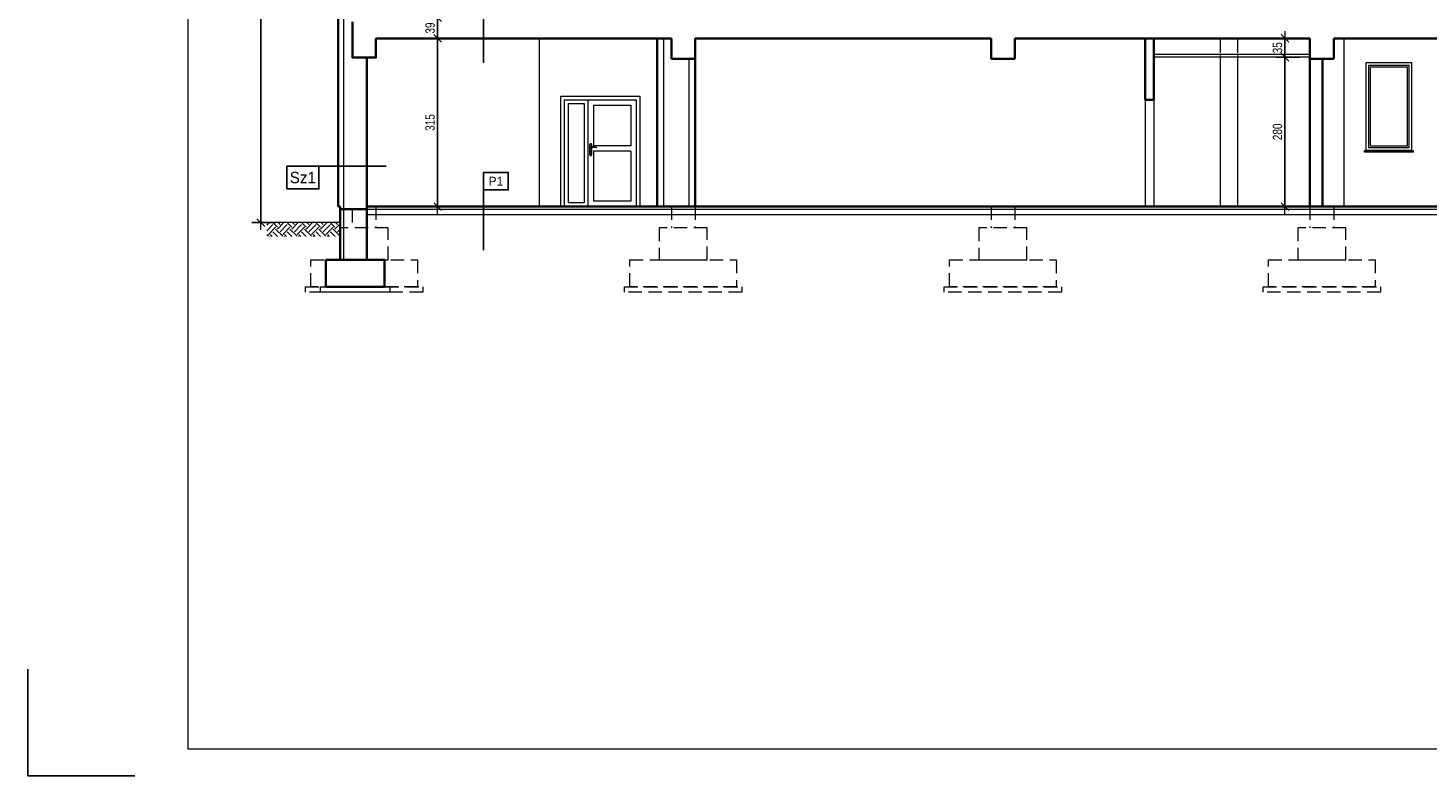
# Model space of a CAD drawing. Header units: millimetres. Extents: x 27795 to 86097, y -35443 to 41185.
# Tile 1 of 16: x 75952 to 78576, y -35443 to -34042. Entities that reach past the tile are written whole.
import ezdxf
from ezdxf.enums import TextEntityAlignment as Align

# ---------------------------------------------------------------- set-up
doc = ezdxf.new("R2010")
doc.units = ezdxf.units.MM
doc.linetypes.add('DASHED', pattern=[0.75, 0.5, -0.25])
doc.layers.get('0').update_dxf_attribs({"lineweight": 18})
doc.layers.get('Defpoints').update_dxf_attribs({"lineweight": 18})
for name, color, linetype, lineweight in [('!MARIUSZ', 220, 'Continuous', 35), ('M_Ramki do druku', 7, 'Continuous', 18), ('M_Ramki rysunków', 2, 'Continuous', 18), ('PG_WIDOKOWE_CIENKIE', 1, 'Continuous', 18), ('PG_WYMIARY', 1, 'Continuous', 18), ('PG_ŚCIANY_SŁUPY', 4, 'Continuous', 35)]:
    doc.layers.add(name, color=color, linetype=linetype, lineweight=lineweight)
doc.layers.add('BS_TXG', color=2, linetype='Continuous')
doc.styles.add('BIKTG', font='BIKROMSW.SHX')
doc.styles.add('BIKWYM', font='BIKROMSW.SHX', dxfattribs={"width": 0.8})
doc.dimstyles.new('BA_KR_50', dxfattribs={"dimscale": 0.5, "dimtxt": 25, "dimasz": 1.666667, "dimexe": 24, "dimexo": 0, "dimgap": 0, "dimtad": 0, "dimdec": 1, "dimrnd": 0.5, "dimzin": 9, "dimdsep": 46, "dimtxsty": 'BIKWYM', "dimblk": 'WYM-KR', "dimcen": 0, "dimdle": 20, "dimclrd": 256, "dimclre": 256, "dimclrt": 7, "dimadec": 0, "dimazin": 0, "dimtfac": 0.033333, "dimtdec": 1, "dimtmove": 0, "dimatfit": 3, "dimldrblk": 'WYM-KR', "dimfxl": 40, "dimfxlon": 1, "dimtvp": 0.8, "dimtolj": 1, "dimarcsym": 0})

# ---------------------------------------------------------------- blocks, each defined once
blk = doc.blocks.new('Znacznik_narozny')
at = {"layer": 'M_Ramki do druku', "lineweight": -2}
blk.add_lwpolyline([(0, -20), (0, 0), (20, 0)], dxfattribs=at)
blk = doc.blocks.new('OZNWAR')
blk.add_lwpolyline([(-35, 0), (-35, 50), (35, 50), (35, 0)], close=True)
at = {"style": 'BIKTG'}
blk.add_attdef('OZNWAR', text='', height=25, dxfattribs=at).set_placement((0, 25), align=Align.MIDDLE)
blk = doc.blocks.new('WYM-KR')
at = {"linetype": 'ByBlock'}
blk.add_line((11.52, 0), (-11.52, 0), dxfattribs=at)
at = {"color": 7, "linetype": 'ByBlock'}
blk.add_line((6.24, 6.24), (-6.24, -6.24), dxfattribs=at)
blk = doc.blocks.new('*D1007')
at = {"layer": 'Defpoints', "color": 0, "transparency": 16777216}
for p in [(76719.8, -34061.9), (76910.3, -34061.9), (76910.3, -34376.9)]:
    blk.add_point(p, dxfattribs=at)
at = {"layer": 'PG_WYMIARY', "lineweight": -2, "transparency": 16777216}
for p, q in [((76747.8, -34061.9), (76703, -34061.9)), ((76719.8, -34375.7), (76719.8, -34063)), ((76747.8, -34376.9), (76703, -34376.9))]:
    blk.add_line(p, q, dxfattribs=at)
at = {"layer": 'PG_WYMIARY', "lineweight": -2, "transparency": 16777216, "xscale": 1.166666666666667, "yscale": 1.166666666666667, "zscale": 1.166666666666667}
for p, rotation in [((76719.8, -34061.9), 90), ((76719.8, -34376.9), 270)]:
    blk.add_blockref('WYM-KR', p, dxfattribs=dict(at, rotation=rotation))
at = {"layer": 'PG_WYMIARY', "color": 7, "transparency": 16777216, "insert": (76705.8, -34219.4), "char_height": 17.5, "attachment_point": 5, "rotation": 90, "style": 'BIKWYM'}
blk.add_mtext('\\A1;315', dxfattribs=at)
blk = doc.blocks.new('*D1008')
at = {"layer": 'Defpoints', "color": 0, "transparency": 16777216}
for p in [(76719.8, -34022.9), (76993.3, -34022.9), (76910.3, -34061.9)]:
    blk.add_point(p, dxfattribs=at)
at = {"layer": 'PG_WYMIARY', "lineweight": -2, "transparency": 16777216}
for p, q in [((76747.8, -34022.9), (76703, -34022.9)), ((76719.8, -34060.7), (76719.8, -34024)), ((76747.8, -34061.9), (76703, -34061.9))]:
    blk.add_line(p, q, dxfattribs=at)
at = {"layer": 'PG_WYMIARY', "lineweight": -2, "transparency": 16777216, "xscale": 1.166666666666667, "yscale": 1.166666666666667, "zscale": 1.166666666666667}
for p, rotation in [((76719.8, -34022.9), 90), ((76719.8, -34061.9), 270)]:
    blk.add_blockref('WYM-KR', p, dxfattribs=dict(at, rotation=rotation))
at = {"layer": 'PG_WYMIARY', "color": 7, "transparency": 16777216, "insert": (76705.8, -34042.4), "char_height": 17.5, "attachment_point": 5, "rotation": 90, "style": 'BIKWYM'}
blk.add_mtext('\\A1;39', dxfattribs=at)
blk = doc.blocks.new('*D1006')
at = {"layer": 'Defpoints', "color": 0, "transparency": 16777216}
for p in [(78307.6, -34096.9), (78354.3, -34096.9), (78354.3, -34376.9)]:
    blk.add_point(p, dxfattribs=at)
at = {"layer": 'PG_WYMIARY', "lineweight": -2, "transparency": 16777216}
for p, q in [((78335.6, -34096.9), (78290.8, -34096.9)), ((78307.6, -34375.7), (78307.6, -34098)), ((78335.6, -34376.9), (78290.8, -34376.9))]:
    blk.add_line(p, q, dxfattribs=at)
at = {"layer": 'PG_WYMIARY', "lineweight": -2, "transparency": 16777216, "xscale": 1.166666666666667, "yscale": 1.166666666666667, "zscale": 1.166666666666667}
for p, rotation in [((78307.6, -34096.9), 90), ((78307.6, -34376.9), 270)]:
    blk.add_blockref('WYM-KR', p, dxfattribs=dict(at, rotation=rotation))
at = {"layer": 'PG_WYMIARY', "color": 7, "transparency": 16777216, "insert": (78293.6, -34236.9), "char_height": 17.5, "attachment_point": 5, "rotation": 90, "style": 'BIKWYM'}
blk.add_mtext('\\A1;280', dxfattribs=at)
blk = doc.blocks.new('*D992')
at = {"layer": 'Defpoints', "color": 0, "transparency": 16777216}
for p in [(78307.6, -34061.9), (78354.3, -34061.9), (78354.3, -34096.9)]:
    blk.add_point(p, dxfattribs=at)
at = {"layer": 'PG_WYMIARY', "lineweight": -2, "transparency": 16777216}
for p, q in [((78335.6, -34061.9), (78290.8, -34061.9)), ((78307.6, -34095.7), (78307.6, -34063)), ((78335.6, -34096.9), (78290.8, -34096.9))]:
    blk.add_line(p, q, dxfattribs=at)
at = {"layer": 'PG_WYMIARY', "lineweight": -2, "transparency": 16777216, "xscale": 1.166666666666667, "yscale": 1.166666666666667, "zscale": 1.166666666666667}
for p, rotation in [((78307.6, -34061.9), 90), ((78307.6, -34096.9), 270)]:
    blk.add_blockref('WYM-KR', p, dxfattribs=dict(at, rotation=rotation))
at = {"layer": 'PG_WYMIARY', "color": 7, "transparency": 16777216, "insert": (78293.6, -34079.4), "char_height": 17.5, "attachment_point": 5, "rotation": 90, "style": 'BIKWYM'}
blk.add_mtext('\\A1;35', dxfattribs=at)
blk = doc.blocks.new('*D991')
at = {"layer": 'Defpoints', "color": 0, "transparency": 16777216}
for p in [(76533.3, -32932.9), (76388.6, -34406.9), (76537.3, -34406.9)]:
    blk.add_point(p, dxfattribs=at)
at = {"layer": 'PG_WYMIARY', "lineweight": -2, "transparency": 16777216}
for p, q in [((76416.6, -32932.9), (76371.8, -32932.9)), ((76388.6, -32934), (76388.6, -34405.7)), ((76416.6, -34406.9), (76371.8, -34406.9))]:
    blk.add_line(p, q, dxfattribs=at)
at = {"layer": 'PG_WYMIARY', "lineweight": -2, "transparency": 16777216, "xscale": 1.166666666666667, "yscale": 1.166666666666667, "zscale": 1.166666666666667}
for p, rotation in [((76388.6, -32932.9), 90), ((76388.6, -34406.9), 270)]:
    blk.add_blockref('WYM-KR', p, dxfattribs=dict(at, rotation=rotation))
at = {"layer": 'PG_WYMIARY', "color": 7, "transparency": 16777216, "insert": (76374.6, -33669.9), "char_height": 17.5, "attachment_point": 5, "rotation": 90, "style": 'BIKWYM'}
blk.add_mtext('\\A1;1474', dxfattribs=at)

msp = doc.modelspace()

# ---------------------------------------------------------------- hatches: boundary and pattern name
at = {"layer": 'PG_WIDOKOWE_CIENKIE', "true_color": 0x000000}
h = msp.add_hatch(dxfattribs=at)
h.set_pattern_fill('EARTH', color=18, scale=3, angle=45)
h.set_pattern_definition([(45, (25754.147, 2856.91), (0, 26.9407684), [19.05, -19.05]), (45, (25749.096, 2861.962), (0, 26.9407684), [19.05, -19.05]), (45, (25744.045, 2867.013), (0, 26.9407684), [19.05, -19.05]), (135, (25744.045, 2870.38), (-26.9407684, 0), [19.05, -19.05]), (135, (25749.096, 2875.432), (-26.9407684, 0), [19.05, -19.05]), (135, (25754.147, 2880.484), (-26.9407684, 0), [19.05, -19.05])])
h.paths.add_polyline_path([(76537.34, -34406.86), (76399.8, -34406.86), (76399.8, -34432.64), (76537.34, -34432.64)])

# ---------------------------------------------------------------- linework, layer by layer
at = {"layer": '!MARIUSZ', "color": 18, "linetype": 'DASHED', "lineweight": 0, "ltscale": 50, "true_color": 0x000000}
for p, q in [((76559.84, -34381.86), (76559.84, -34416.86)), ((76604.34, -34376.86), (76604.34, -34416.86)), ((77157.84, -34376.86), (77157.84, -34416.86)), ((77202.34, -34376.86), (77202.34, -34416.86)), ((77756.84, -34376.86), (77756.84, -34416.86)), ((77801.34, -34376.86), (77801.34, -34416.86)), ((78354.34, -34376.86), (78354.34, -34416.86)), ((78398.84, -34376.86), (78398.84, -34416.86))]:
    msp.add_line(p, q, dxfattribs=at)
for points in [[(76537.09, -34476.86), (76627.09, -34476.86), (76627.09, -34416.86), (76537.09, -34416.86)], [(77135.09, -34476.86), (77225.09, -34476.86), (77225.09, -34416.86), (77135.09, -34416.86)], [(77734.09, -34476.86), (77824.09, -34476.86), (77824.09, -34416.86), (77734.09, -34416.86)], [(78331.59, -34476.86), (78421.59, -34476.86), (78421.59, -34416.86), (78331.59, -34416.86)], [(76482.09, -34476.86), (76682.09, -34476.86), (76682.09, -34526.86), (76482.09, -34526.86)], [(77080.09, -34476.86), (77280.09, -34476.86), (77280.09, -34526.86), (77080.09, -34526.86)], [(77679.09, -34476.86), (77879.09, -34476.86), (77879.09, -34526.86), (77679.09, -34526.86)], [(78276.59, -34476.86), (78476.59, -34476.86), (78476.59, -34526.86), (78276.59, -34526.86)], [(76472.09, -34526.86), (76692.09, -34526.86), (76692.09, -34536.86), (76472.09, -34536.86)], [(77070.09, -34526.86), (77290.09, -34526.86), (77290.09, -34536.86), (77070.09, -34536.86)], [(77669.09, -34526.86), (77889.09, -34526.86), (77889.09, -34536.86), (77669.09, -34536.86)], [(78266.59, -34526.86), (78486.59, -34526.86), (78486.59, -34536.86), (78266.59, -34536.86)]]:
    msp.add_lwpolyline(points, close=True, dxfattribs=at)
at = {"layer": 'BS_TXG', "color": 18, "true_color": 0x000000}
for p, q in [((76806.05, -33984.95), (76806.05, -34107.48)), ((76623.47, -34300.93), (76497.39, -34300.93)), ((76806.05, -34336.2), (76806.05, -34458.74))]:
    msp.add_line(p, q, dxfattribs=at)
at = {"layer": 'M_Ramki rysunków', "color": 18, "true_color": 0x000000}
msp.add_lwpolyline([(76252.33, -35393.39), (76252.33, -32523.39), (80102.33, -32523.39), (80102.33, -35393.39)], close=True, dxfattribs=at)
at = {"layer": 'PG_WIDOKOWE_CIENKIE', "color": 18, "true_color": 0x000000}
for p, q in [((76543.34, -33903.36), (76543.34, -34476.86)), ((76910.34, -34061.86), (76910.34, -34376.86)), ((77142.97, -34061.86), (77142.97, -34376.86)), ((78186.34, -34061.86), (78186.34, -34088.86)), ((78218.34, -34061.86), (78218.34, -34088.86)), ((78417.84, -34061.86), (78417.84, -34376.86)), ((77190.34, -34099.86), (77190.34, -34376.86)), ((78354.34, -34091.86), (78061.84, -34091.86)), ((78354.34, -34096.86), (78061.84, -34096.86)), ((78186.34, -34093.86), (78186.34, -34376.86)), ((78218.34, -34093.86), (78218.34, -34376.86)), ((76950.84, -34376.86), (76950.84, -34169.86)), ((76950.84, -34169.86), (77098.84, -34169.86)), ((76957.84, -34376.86), (76957.84, -34176.86)), ((76957.84, -34176.86), (77091.84, -34176.86)), ((77001.34, -34176.86), (77001.34, -34376.86)), ((77091.84, -34176.86), (77091.84, -34376.86)), ((77098.84, -34169.86), (77098.84, -34376.86)), ((78045.34, -34176.86), (78045.34, -34376.86)), ((78061.84, -34176.86), (78061.84, -34376.86)), ((76964.84, -34369.86), (76964.84, -34183.86)), ((76964.84, -34183.86), (76994.34, -34183.86)), ((76994.34, -34183.86), (76994.34, -34369.86)), ((77011.84, -34186.86), (77081.84, -34186.86)), ((77011.84, -34186.86), (77011.84, -34262.86)), ((77081.84, -34186.86), (77081.84, -34262.86)), ((77004.87, -34260.41), (77004.87, -34279.61)), ((77005.07, -34279.61), (77005.07, -34260.41)), ((77005.67, -34273.66), (77005.67, -34275.36)), ((77006.17, -34275.41), (77006.17, -34274.14)), ((77007.17, -34275.41), (77007.17, -34274.14)), ((77007.67, -34273.66), (77007.67, -34275.36)), ((77008.27, -34260.41), (77008.27, -34265.29)), ((77008.27, -34266.75), (77008.27, -34279.61)), ((77008.47, -34260.41), (77008.47, -34265.26)), ((77008.47, -34266.7), (77008.47, -34279.61)), ((77081.84, -34262.86), (77011.84, -34262.86)), ((77011.84, -34272.86), (77011.84, -34366.86)), ((77081.84, -34272.86), (77011.84, -34272.86)), ((77081.84, -34272.86), (77081.84, -34366.86)), ((76587.34, -34381.86), (78971.84, -34381.86)), ((77098.84, -34376.86), (76950.84, -34376.86)), ((76994.34, -34369.86), (76964.84, -34369.86)), ((77081.84, -34366.86), (77011.84, -34366.86)), ((76537.34, -34406.86), (76399.8, -34406.86)), ((76587.34, -34391.86), (78971.84, -34391.86))]:
    msp.add_line(p, q, dxfattribs=at)
for points in [[(78459.84, -34106.86), (78544.84, -34106.86), (78544.84, -34271.86), (78459.84, -34271.86)], [(78464.84, -34111.86), (78539.84, -34111.86), (78539.84, -34266.86), (78464.84, -34266.86)], [(78467.84, -34114.86), (78536.84, -34114.86), (78536.84, -34263.86), (78467.84, -34263.86)], [(78456.84, -34271.86), (78547.84, -34271.86), (78547.84, -34274.86), (78456.84, -34274.86)], [(76500.34, -34526.86), (76630.34, -34526.86), (76630.34, -34536.86), (76500.34, -34536.86)]]:
    msp.add_lwpolyline(points, close=True, dxfattribs=at)
for centre, radius in [((77006.67, -34259.71), 0.3), ((77006.67, -34266.46), 1), ((77006.67, -34280.31), 0.3)]:
    msp.add_circle(centre, radius, dxfattribs=at)
for centre, radius, start, end in [((77006.67, -34260.41), 1.8, 0, 180), ((77006.67, -34260.41), 1.6, 0, 180), ((77006.67, -34279.61), 1.8, 180, 0), ((77006.67, -34279.61), 1.6, 180, 0), ((77006.67, -34273.66), 1, 0, 180), ((77006.67, -34275.36), 1, 180, 0), ((77006.67, -34266.46), 0.85, 90, 311.71105), ((77006.67, -34273.46), 0.85, 306.03188, 233.96812), ((77006.67, -34275.41), 0.5, 180, 0), ((77011.47, -34285.75), 20.7, 71.11883, 103.40488), ((77013.21, -34283.63), 17.59, 73.63501, 109.86977), ((77018.03, -34266.46), 0.332, 295.21794, 64.78206)]:
    msp.add_arc(centre, radius, start, end, dxfattribs=at)
at = {"layer": 'PG_ŚCIANY_SŁUPY', "color": 18, "true_color": 0x000000}
for p, q in [((76533.34, -33903.36), (76533.34, -34376.86)), ((76604.34, -34061.86), (77157.84, -34061.86)), ((77130.97, -34061.86), (77130.97, -34376.86)), ((77157.84, -34061.86), (77157.84, -34099.86)), ((77202.34, -34061.86), (77756.84, -34061.86)), ((77202.34, -34099.86), (77202.34, -34061.86)), ((77756.84, -34061.86), (77756.84, -34099.86)), ((77801.34, -34061.86), (78354.34, -34061.86)), ((77801.34, -34099.86), (77801.34, -34061.86)), ((78045.34, -34061.86), (78045.34, -34176.86)), ((78061.84, -34061.86), (78061.84, -34176.86)), ((78354.34, -34061.86), (78354.34, -34376.86)), ((78354.34, -34061.86), (78354.34, -34099.86)), ((78398.84, -34061.86), (78959.84, -34061.86)), ((78398.84, -34099.86), (78398.84, -34061.86)), ((76587.34, -34097.86), (76587.34, -34476.86)), ((77157.84, -34099.86), (77202.34, -34099.86)), ((77202.34, -34099.86), (77202.34, -34376.86)), ((77756.84, -34099.86), (77801.34, -34099.86)), ((78354.34, -34099.86), (78398.84, -34099.86)), ((78377.84, -34099.86), (78377.84, -34376.86)), ((78045.34, -34176.86), (78061.84, -34176.86)), ((76533.34, -34376.86), (76537.34, -34376.86)), ((76537.34, -34376.86), (76537.34, -34476.86)), ((76587.34, -34381.86), (76537.34, -34381.86)), ((76587.34, -34376.86), (78971.84, -34376.86))]:
    msp.add_line(p, q, dxfattribs=at)
msp.add_lwpolyline([(76560.34, -34030.86), (76560.34, -34097.86), (76604.34, -34097.86), (76604.34, -34061.86)], dxfattribs=at)
msp.add_lwpolyline([(76510.34, -34476.86), (76620.34, -34476.86), (76620.34, -34526.86), (76510.34, -34526.86)], close=True, dxfattribs=at)

# ---------------------------------------------------------------- block references
at = {"layer": 'BS_TXG', "color": 18, "true_color": 0x000000}
ref = msp.add_blockref('OZNWAR', (76467.36, -34300.93), dxfattribs=dict(at, xscale=0.8580000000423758, yscale=0.8580000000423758, zscale=0.8580000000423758, rotation=179.999998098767))
ref.add_attrib('OZNWAR', 'Sz1', dxfattribs={"layer": '0', "height": 21.45, "rotation": 360, "style": 'BIKTG'}).set_placement((76467.36, -34322.38), align=Align.MIDDLE)
at = {"layer": 'BS_TXG', "color": 18, "true_color": 0x000000, "xscale": 0.6600000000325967, "yscale": 0.6600000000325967, "zscale": 0.6600000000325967, "rotation": 359.999998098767}
msp.add_blockref('OZNWAR', (76829.15, -34345.73), dxfattribs=at).add_auto_attribs({'OZNWAR': 'P1'})
at = {"layer": 'M_Ramki do druku', "color": 18, "lineweight": -2, "true_color": 0x000000, "xscale": -10, "yscale": 10, "zscale": 10, "rotation": 180}
msp.add_blockref('Znacznik_narozny', (75952.33, -35443.39), dxfattribs=at)

# ---------------------------------------------------------------- dimensions: what is measured, and where the dimension line sits
at = {"layer": 'PG_WYMIARY', "color": 18, "true_color": 0x000000}
for base, p1, p2, picture, middle in [((76388.56, -34406.86), (76533.34, -32932.86), (76537.34, -34406.86), '*D991', (76374.56, -33669.86)), ((76719.84, -34022.86), (76910.34, -34061.86), (76993.34, -34022.86), '*D1008', (76705.84, -34042.36)), ((76719.84, -34061.86), (76910.34, -34376.86), (76910.34, -34061.86), '*D1007', (76705.84, -34219.36)), ((78307.64, -34061.86), (78354.34, -34096.86), (78354.34, -34061.86), '*D992', (78293.64, -34079.36)), ((78307.64, -34096.86), (78354.34, -34376.86), (78354.34, -34096.86), '*D1006', (78293.64, -34236.86))]:
    dim = msp.add_linear_dim(base=base, p1=p1, p2=p2, angle=90, dimstyle='BA_KR_50', override={"dimscale": 0.7, "dimtmove": 1}, dxfattribs=at)
    dim.commit()
    dim.dimension.update_dxf_attribs({"geometry": picture, "text_midpoint": middle})

doc.saveas('drawing.dxf')
